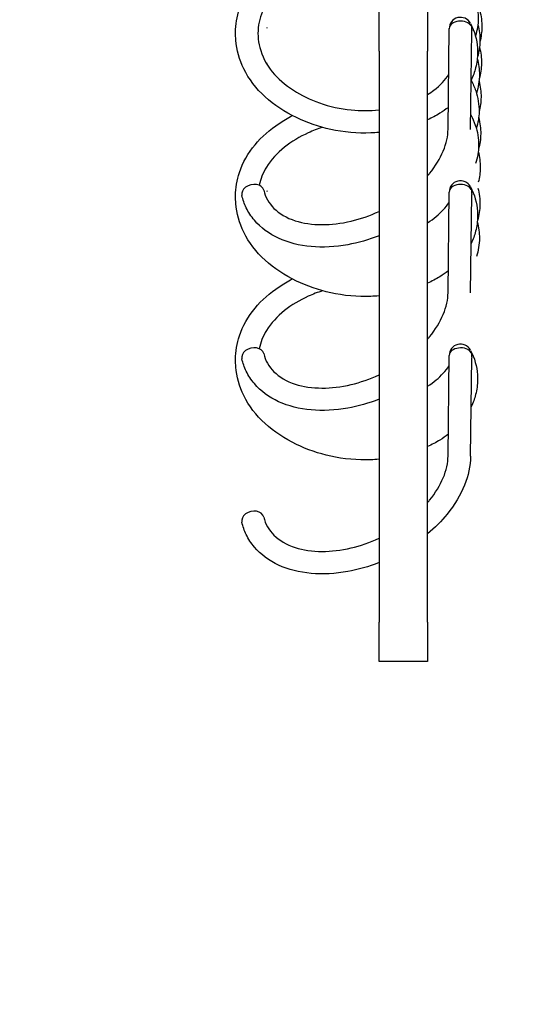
# Model space of a CAD drawing. Header units: millimetres. Extents: x 49320 to 60117, y -4209 to 20568.
# Tile 37 of 252: x 52403.54 to 52407.73, y -1983.05 to -1974.93. Entities that reach past the tile are written whole.
import ezdxf

# ---------------------------------------------------------------- set-up
doc = ezdxf.new("R2010")
doc.units = ezdxf.units.MM
doc.layers.add('_mt_hatch żelbet', color=8, linetype='Continuous', lineweight=9)
doc.layers.add('_mt_widok', color=253, linetype='Continuous')
doc.layers.add('ARCATA', color=4, linetype='Continuous')

# ---------------------------------------------------------------- blocks, each defined once
blk = doc.blocks.new('WINDA 1 DZ')
at = {"layer": 'ARCATA', "color": 5, "true_color": 0x1414ff}
for p, q in [((169.925, 62.8059), (169.925, 65.3942)), ((169.925, 62.8059), (169.925, 65.3942)), ((170.325, 65.3942), (170.325, 62.8059)), ((170.325, 65.3942), (170.325, 62.8059)), ((170.4942, 62.1629), (170.5038, 62.9925)), ((170.6792, 62.161), (170.6886, 62.9729)), ((169.925, 62.8059), (169.925, 58.1028)), ((169.925, 62.8059), (169.925, 58.1028)), ((170.325, 58.1028), (170.325, 62.8059)), ((170.325, 58.1028), (170.325, 62.8059)), ((170.4942, 60.8167), (170.5038, 61.6462)), ((170.6792, 60.8147), (170.6886, 61.6267)), ((170.4942, 59.4704), (170.5038, 60.3)), ((170.6792, 59.4685), (170.6886, 60.2804)), ((169.925, 57.7772), (169.925, 58.1028)), ((169.925, 57.7772), (169.925, 58.1028)), ((170.325, 58.1028), (170.325, 57.7772)), ((170.325, 58.1028), (170.325, 57.7772)), ((170.325, 57.7772), (169.925, 57.7772)), ((170.325, 57.7772), (169.925, 57.7772))]:
    blk.add_line(p, q, dxfattribs=at)
for centre in [(170.5963, 62.9931), (170.5963, 61.6468), (170.5963, 60.3006)]:
    blk.add_arc(centre, 0.0925, 27.71528, 180.73399, dxfattribs=at)
for centre, major_axis, ratio, start_param, end_param in [((170.5963, 62.9931), (-0.0925, -0.0019), 0.663001, 3.462246, 6.261589), ((168.8843, 61.6392), (-0.0899, -0.0217), 0.741034, 3.140566, 6.282159), ((170.5963, 61.6468), (-0.0925, -0.0019), 0.663001, 3.462246, 6.261589), ((168.8843, 60.293), (-0.0899, -0.0217), 0.741034, 3.140566, 6.282159), ((170.5963, 60.3006), (-0.0925, -0.0019), 0.663001, 3.462246, 6.261589), ((168.8843, 58.9467), (-0.0899, -0.0217), 0.741034, 3.140566, 6.282159)]:
    blk.add_ellipse(centre, major_axis=major_axis, ratio=ratio, start_param=start_param, end_param=end_param, dxfattribs=at)
for points, knots in [([(169.925, 62.1369), (169.9025, 62.1348), (169.8799, 62.1333), (169.7478, 62.128), (169.6343, 62.1382), (169.4282, 62.1837), (169.3322, 62.2168), (169.1481, 62.3052), (169.0593, 62.3634), (168.9116, 62.4982), (168.8515, 62.5774), (168.7745, 62.7362), (168.7522, 62.8167), (168.7432, 62.9182), (168.7424, 62.9396), (168.7433, 63.0254), (168.7538, 63.0905), (168.8006, 63.2342), (168.8451, 63.3127), (168.958, 63.4475), (169.0256, 63.5069), (169.1862, 63.6144), (169.2835, 63.6616), (169.489, 63.7294), (169.6001, 63.7499), (169.7818, 63.761), (169.8542, 63.7599), (169.925, 63.7533)], [1.689809, 1.689809, 1.689809, 1.689809, 1.758524, 1.758524, 2.090395, 2.090395, 2.394443, 2.394443, 2.72743, 2.72743, 3.060147, 3.060147, 3.359555, 3.359555, 3.439126, 3.439126, 3.679471, 3.679471, 3.990309, 3.990309, 4.284922, 4.284922, 4.616041, 4.616041, 4.946805, 4.946805, 5.162217, 5.162217, 5.162217, 5.162217]), ([(170.325, 63.648), (170.411, 63.6075), (170.4882, 63.5555), (170.6115, 63.4375), (170.6602, 63.3706), (170.7265, 63.2283), (170.7444, 63.1507), (170.7428, 63.027), (170.7345, 62.979), (170.7194, 62.9326)], [5.598235, 5.598235, 5.598235, 5.598235, 5.913671, 5.913671, 6.2229, 6.2229, 6.536214, 6.536214, 6.730161, 6.730161, 6.730161, 6.730161]), ([(169.925, 63.5674), (169.8995, 63.5702), (169.8739, 63.5721), (169.7615, 63.5768), (169.6719, 63.5713), (169.5008, 63.5403), (169.4173, 63.514), (169.2698, 63.4475), (169.2032, 63.4072), (169.0854, 63.3129), (169.0342, 63.2568), (168.9633, 63.1423), (168.9418, 63.0827), (168.9231, 62.9615), (168.9264, 62.8984), (168.9601, 62.7676), (168.9946, 62.6983), (169.0911, 62.5798), (169.151, 62.528), (169.2834, 62.4429), (169.3565, 62.4076), (169.5166, 62.3513), (169.6065, 62.3309), (169.7727, 62.3143), (169.8505, 62.3149), (169.925, 62.3227)], [355.915208, 355.915208, 355.915208, 355.915208, 355.993363, 355.993363, 356.255926, 356.255926, 356.517529, 356.517529, 356.76817, 356.76817, 357.037908, 357.037908, 357.296036, 357.296036, 357.563426, 357.563426, 357.86266, 357.86266, 358.129886, 358.129886, 358.381495, 358.381495, 358.652223, 358.652223, 358.882509, 358.882509, 358.882509, 358.882509]), ([(170.7557, 63.1388), (170.7673, 63.0946), (170.7728, 63.0493), (170.7718, 62.9646), (170.7665, 62.9243), (170.7564, 62.8847)], [61.997807, 61.997807, 61.997807, 61.997807, 62.1820077, 62.1820077, 62.3468636, 62.3468636, 62.3468636, 62.3468636]), ([(170.6794, 63.0337), (170.7125, 62.9701), (170.7317, 62.9014), (170.7375, 62.8198), (170.7379, 62.806), (170.7372, 62.7511), (170.7316, 62.7097), (170.7122, 62.6351), (170.6998, 62.6013), (170.6839, 62.5686)], [0.0034207, 0.0034207, 0.0034207, 0.0034207, 0.2830432, 0.2830432, 0.3394942, 0.3394942, 0.5094472, 0.5094472, 0.6528184, 0.6528184, 0.6528184, 0.6528184]), ([(170.7399, 63.0234), (170.7513, 62.9794), (170.7571, 62.9342), (170.7559, 62.8459), (170.749, 62.8017), (170.7362, 62.7587)], [31.0899805, 31.0899805, 31.0899805, 31.0899805, 31.2739657, 31.2739657, 31.4527076, 31.4527076, 31.4527076, 31.4527076]), ([(170.7531, 62.8395), (170.7645, 62.7954), (170.7701, 62.7503), (170.769, 62.6635), (170.7627, 62.6209), (170.7509, 62.5793)], [55.8260272, 55.8260272, 55.8260272, 55.8260272, 56.0102479, 56.0102479, 56.1828356, 56.1828356, 56.1828356, 56.1828356]), ([(170.7351, 62.7464), (170.7471, 62.7019), (170.7528, 62.6563), (170.7517, 62.5609), (170.7433, 62.5101), (170.7278, 62.4609)], [24.8868056, 24.8868056, 24.8868056, 24.8868056, 25.0718859, 25.0718859, 25.2796546, 25.2796546, 25.2796546, 25.2796546]), ([(170.325, 62.4498), (170.3437, 62.4611), (170.3613, 62.473), (170.43, 62.5246), (170.471, 62.5697), (170.4995, 62.6162)], [359.3490097, 359.3490097, 359.3490097, 359.3490097, 359.4295047, 359.4295047, 359.6852197, 359.6852197, 359.6852197, 359.6852197]), ([(170.6839, 62.5664), (170.6991, 62.5381), (170.7118, 62.509), (170.7407, 62.4239), (170.7504, 62.3658), (170.7491, 62.2622), (170.7413, 62.2153), (170.7269, 62.1699)], [18.5440047, 18.5440047, 18.5440047, 18.5440047, 18.6697041, 18.6697041, 18.9056664, 18.9056664, 19.095161, 19.095161, 19.095161, 19.095161]), ([(170.749, 62.5599), (170.7607, 62.5162), (170.7661, 62.4716), (170.7652, 62.3873), (170.7598, 62.3468), (170.7496, 62.3072)], [49.6267853, 49.6267853, 49.6267853, 49.6267853, 49.8079436, 49.8079436, 49.9736313, 49.9736313, 49.9736313, 49.9736313]), ([(170.4963, 62.343), (170.4742, 62.3259), (170.4508, 62.3098), (170.3944, 62.2752), (170.3605, 62.2572), (170.325, 62.2408)], [1.0231044, 1.0231044, 1.0231044, 1.0231044, 1.1223596, 1.1223596, 1.2521601, 1.2521601, 1.2521601, 1.2521601]), ([(169.925, 60.7906), (169.9025, 60.7885), (169.8799, 60.787), (169.7478, 60.7818), (169.6343, 60.7919), (169.4282, 60.8374), (169.3322, 60.8706), (169.1481, 60.9589), (169.0593, 61.0171), (168.9116, 61.1519), (168.8515, 61.2311), (168.7745, 61.3899), (168.7522, 61.4704), (168.7432, 61.572), (168.7424, 61.5933), (168.7433, 61.6791), (168.7538, 61.7442), (168.8006, 61.8879), (168.8451, 61.9664), (168.958, 62.1013), (169.0256, 62.1606), (169.1359, 62.2344), (169.1726, 62.256), (169.2108, 62.2757)], [1.689809, 1.689809, 1.689809, 1.689809, 1.758524, 1.758524, 2.090395, 2.090395, 2.394443, 2.394443, 2.72743, 2.72743, 3.060147, 3.060147, 3.359555, 3.359555, 3.439126, 3.439126, 3.679471, 3.679471, 3.990309, 3.990309, 4.284922, 4.284922, 4.419887, 4.419887, 4.419887, 4.419887]), ([(170.6806, 62.2812), (170.6956, 62.2542), (170.7083, 62.2265), (170.737, 62.1433), (170.7461, 62.086), (170.7448, 61.9796), (170.7366, 61.9291), (170.7213, 61.8803)], [12.3530542, 12.3530542, 12.3530542, 12.3530542, 12.472279, 12.472279, 12.704299, 12.704299, 12.9106216, 12.9106216, 12.9106216, 12.9106216]), ([(170.7463, 62.259), (170.7579, 62.2147), (170.7636, 62.1693), (170.7625, 62.0821), (170.756, 62.0393), (170.744, 61.9975)], [43.4572146, 43.4572146, 43.4572146, 43.4572146, 43.6421412, 43.6421412, 43.8155351, 43.8155351, 43.8155351, 43.8155351]), ([(169.4601, 62.1785), (169.4192, 62.1658), (169.3795, 62.1508), (169.2698, 62.1013), (169.2032, 62.0609), (169.0854, 61.9667), (169.0342, 61.9106), (168.9681, 61.8037), (168.948, 61.7527), (168.9371, 61.7014)], [356.3869774, 356.3869774, 356.3869774, 356.3869774, 356.5175294, 356.5175294, 356.7681701, 356.7681701, 357.037908, 357.037908, 357.2606529, 357.2606529, 357.2606529, 357.2606529]), ([(170.325, 61.78), (170.3305, 61.7864), (170.3359, 61.7928), (170.3901, 61.8592), (170.4286, 61.9224), (170.4803, 62.0458), (170.4936, 62.1074), (170.4942, 62.1629)], [1.910257, 1.910257, 1.910257, 1.910257, 1.9385435, 1.9385435, 2.2005747, 2.2005747, 2.4688507, 2.4688507, 2.4688507, 2.4688507]), ([(170.7423, 61.9797), (170.7541, 61.9357), (170.7597, 61.8908), (170.7588, 61.8064), (170.7534, 61.7663), (170.7434, 61.7268)], [37.257218, 37.257218, 37.257218, 37.257218, 37.439759, 37.439759, 37.6042891, 37.6042891, 37.6042891, 37.6042891]), ([(168.9742, 61.6608), (168.9878, 61.6042), (169.0161, 61.554), (169.1022, 61.4686), (169.1624, 61.4327), (169.2993, 61.3887), (169.3748, 61.3773), (169.5309, 61.377), (169.6129, 61.3868), (169.7717, 61.4244), (169.8503, 61.4515), (169.925, 61.4858)], [0, 0, 0, 0, 0.304516, 0.304516, 0.614161, 0.614161, 0.888554, 0.888554, 1.148959, 1.148959, 1.39524, 1.39524, 1.39524, 1.39524]), ([(170.6794, 61.6875), (170.7125, 61.6239), (170.7317, 61.5552), (170.7375, 61.4735), (170.7379, 61.4598), (170.7372, 61.4048), (170.7316, 61.3634), (170.7122, 61.2888), (170.6998, 61.2551), (170.6839, 61.2223)], [0.0034207, 0.0034207, 0.0034207, 0.0034207, 0.2830432, 0.2830432, 0.3394942, 0.3394942, 0.5094472, 0.5094472, 0.6528184, 0.6528184, 0.6528184, 0.6528184]), ([(170.7399, 61.6772), (170.7513, 61.6331), (170.7571, 61.588), (170.7559, 61.4996), (170.749, 61.4554), (170.7362, 61.4124)], [31.0899805, 31.0899805, 31.0899805, 31.0899805, 31.2739657, 31.2739657, 31.4527076, 31.4527076, 31.4527076, 31.4527076]), ([(169.925, 61.2852), (169.8404, 61.2522), (169.7528, 61.2272), (169.5638, 61.1931), (169.4605, 61.1878), (169.2682, 61.2051), (169.1768, 61.2282), (169.0189, 61.3011), (168.95, 61.3518), (168.8711, 61.445), (168.8484, 61.4798), (168.8149, 61.5487), (168.8028, 61.5826), (168.7944, 61.6176)], [1.336426, 1.336426, 1.336426, 1.336426, 1.608805, 1.608805, 1.935746, 1.935746, 2.264668, 2.264668, 2.5909, 2.5909, 2.758124, 2.758124, 2.903844, 2.903844, 2.903844, 2.903844]), ([(170.325, 61.393), (170.3757, 61.4246), (170.4196, 61.4608), (170.473, 61.519), (170.4891, 61.5396), (170.5027, 61.5606)], [354.1270862, 354.1270862, 354.1270862, 354.1270862, 354.3489542, 354.3489542, 354.4641174, 354.4641174, 354.4641174, 354.4641174]), ([(170.7351, 61.4001), (170.7471, 61.3556), (170.7528, 61.31), (170.7517, 61.2146), (170.7433, 61.1638), (170.7278, 61.1146)], [24.8868056, 24.8868056, 24.8868056, 24.8868056, 25.0718859, 25.0718859, 25.2796546, 25.2796546, 25.2796546, 25.2796546]), ([(169.925, 59.4443), (169.9025, 59.4423), (169.8799, 59.4408), (169.7478, 59.4355), (169.6343, 59.4457), (169.4282, 59.4912), (169.3322, 59.5243), (169.1481, 59.6127), (169.0593, 59.6708), (168.9116, 59.8056), (168.8515, 59.8848), (168.7745, 60.0437), (168.7522, 60.1242), (168.7432, 60.2257), (168.7424, 60.2471), (168.7433, 60.3329), (168.7538, 60.398), (168.8006, 60.5416), (168.8451, 60.6202), (168.958, 60.755), (169.0256, 60.8144), (169.1359, 60.8882), (169.1726, 60.9097), (169.2108, 60.9295)], [1.689809, 1.689809, 1.689809, 1.689809, 1.758524, 1.758524, 2.090395, 2.090395, 2.394443, 2.394443, 2.72743, 2.72743, 3.060147, 3.060147, 3.359555, 3.359555, 3.439126, 3.439126, 3.679471, 3.679471, 3.990309, 3.990309, 4.284922, 4.284922, 4.419887, 4.419887, 4.419887, 4.419887]), ([(170.4963, 60.9968), (170.4742, 60.9797), (170.4508, 60.9636), (170.3944, 60.9289), (170.3605, 60.9109), (170.325, 60.8946)], [1.0231044, 1.0231044, 1.0231044, 1.0231044, 1.1223596, 1.1223596, 1.2521601, 1.2521601, 1.2521601, 1.2521601]), ([(169.4601, 60.8322), (169.4192, 60.8195), (169.3795, 60.8045), (169.2698, 60.755), (169.2032, 60.7146), (169.0854, 60.6204), (169.0342, 60.5643), (168.9681, 60.4574), (168.948, 60.4065), (168.9371, 60.3552)], [356.3869774, 356.3869774, 356.3869774, 356.3869774, 356.5175294, 356.5175294, 356.7681701, 356.7681701, 357.037908, 357.037908, 357.2606529, 357.2606529, 357.2606529, 357.2606529]), ([(170.325, 60.4337), (170.3305, 60.4401), (170.3359, 60.4466), (170.3901, 60.5129), (170.4286, 60.5762), (170.4803, 60.6996), (170.4936, 60.7611), (170.4942, 60.8167)], [1.910257, 1.910257, 1.910257, 1.910257, 1.9385435, 1.9385435, 2.2005747, 2.2005747, 2.4688507, 2.4688507, 2.4688507, 2.4688507]), ([(168.9742, 60.3146), (168.9878, 60.258), (169.0161, 60.2077), (169.1022, 60.1223), (169.1624, 60.0865), (169.2993, 60.0424), (169.3748, 60.0311), (169.5309, 60.0307), (169.6129, 60.0405), (169.7717, 60.0781), (169.8503, 60.1053), (169.925, 60.1395)], [0, 0, 0, 0, 0.304516, 0.304516, 0.614161, 0.614161, 0.888554, 0.888554, 1.148959, 1.148959, 1.39524, 1.39524, 1.39524, 1.39524]), ([(170.6794, 60.3412), (170.7125, 60.2776), (170.7317, 60.2089), (170.7375, 60.1272), (170.7379, 60.1135), (170.7372, 60.0586), (170.7316, 60.0172), (170.7122, 59.9426), (170.6998, 59.9088), (170.6839, 59.8761)], [0.0034207, 0.0034207, 0.0034207, 0.0034207, 0.2830432, 0.2830432, 0.3394942, 0.3394942, 0.5094472, 0.5094472, 0.6528184, 0.6528184, 0.6528184, 0.6528184]), ([(169.925, 59.9389), (169.8404, 59.9059), (169.7528, 59.8809), (169.5638, 59.8469), (169.4605, 59.8415), (169.2682, 59.8589), (169.1768, 59.8819), (169.0189, 59.9548), (168.95, 60.0056), (168.8711, 60.0988), (168.8484, 60.1335), (168.8149, 60.2024), (168.8028, 60.2364), (168.7944, 60.2714)], [1.336426, 1.336426, 1.336426, 1.336426, 1.608805, 1.608805, 1.935746, 1.935746, 2.264668, 2.264668, 2.5909, 2.5909, 2.758124, 2.758124, 2.903844, 2.903844, 2.903844, 2.903844]), ([(170.325, 60.0467), (170.3757, 60.0784), (170.4196, 60.1146), (170.473, 60.1727), (170.4891, 60.1934), (170.5027, 60.2143)], [354.1270862, 354.1270862, 354.1270862, 354.1270862, 354.3489542, 354.3489542, 354.4641174, 354.4641174, 354.4641174, 354.4641174]), ([(170.4963, 59.6505), (170.4742, 59.6334), (170.4508, 59.6173), (170.3944, 59.5827), (170.3605, 59.5646), (170.325, 59.5483)], [1.0231044, 1.0231044, 1.0231044, 1.0231044, 1.1223596, 1.1223596, 1.2521601, 1.2521601, 1.2521601, 1.2521601]), ([(170.325, 59.0874), (170.3305, 59.0939), (170.3359, 59.1003), (170.3901, 59.1667), (170.4286, 59.2299), (170.4803, 59.3533), (170.4936, 59.4149), (170.4942, 59.4704)], [1.910257, 1.910257, 1.910257, 1.910257, 1.9385435, 1.9385435, 2.2005747, 2.2005747, 2.4688507, 2.4688507, 2.4688507, 2.4688507]), ([(170.6792, 59.4685), (170.6783, 59.3905), (170.6609, 59.3093), (170.5963, 59.1488), (170.5474, 59.0676), (170.4396, 58.9348), (170.3851, 58.8797), (170.325, 58.8291)], [0, 0, 0, 0, 0.3072421, 0.3072421, 0.6254009, 0.6254009, 0.8676303, 0.8676303, 0.8676303, 0.8676303]), ([(169.925, 58.5927), (169.8404, 58.5597), (169.7528, 58.5347), (169.5638, 58.5006), (169.4605, 58.4953), (169.2682, 58.5126), (169.1768, 58.5357), (169.0189, 58.6086), (168.95, 58.6593), (168.8711, 58.7525), (168.8484, 58.7872), (168.8149, 58.8562), (168.8028, 58.8901), (168.7944, 58.9251)], [1.336426, 1.336426, 1.336426, 1.336426, 1.608805, 1.608805, 1.935746, 1.935746, 2.264668, 2.264668, 2.5909, 2.5909, 2.758124, 2.758124, 2.903844, 2.903844, 2.903844, 2.903844]), ([(168.9742, 58.9683), (168.9878, 58.9117), (169.0161, 58.8615), (169.1022, 58.7761), (169.1624, 58.7402), (169.2993, 58.6962), (169.3748, 58.6848), (169.5309, 58.6845), (169.6129, 58.6943), (169.7717, 58.7319), (169.8503, 58.759), (169.925, 58.7933)], [0, 0, 0, 0, 0.304516, 0.304516, 0.614161, 0.614161, 0.888554, 0.888554, 1.148959, 1.148959, 1.39524, 1.39524, 1.39524, 1.39524])]:
    blk.add_open_spline(points, degree=3, knots=knots, dxfattribs=at)
for points in [[(170.678, 63.0361), (170.678, 63.0361), (170.6781, 63.036), (170.6781, 63.036)], [(169.0007, 62.998), (169.0019, 62.9991), (169.0031, 63.0002), (169.0043, 63.0013)], [(169.0041, 63.0015), (169.0039, 63.0013), (169.0038, 63.001), (169.0037, 63.0008)], [(170.6837, 63.0143), (170.6874, 62.999), (170.6887, 62.9852), (170.6886, 62.9732)], [(168.9966, 62.7061), (168.9985, 62.7078), (169.0004, 62.7095), (169.0023, 62.7112)], [(168.997, 62.4204), (168.9968, 62.42), (168.9966, 62.4197), (168.9964, 62.4194)], [(169.0007, 61.6518), (169.0019, 61.6529), (169.0031, 61.654), (169.0043, 61.6551)], [(169.0041, 61.6553), (169.0039, 61.655), (169.0038, 61.6548), (169.0037, 61.6545)], [(170.678, 61.6898), (170.678, 61.6898), (170.6781, 61.6898), (170.6781, 61.6897)], [(170.6837, 61.668), (170.6874, 61.6527), (170.6887, 61.639), (170.6886, 61.627)], [(168.997, 61.0741), (168.9968, 61.0738), (168.9966, 61.0734), (168.9964, 61.0731)], [(170.678, 60.3436), (170.678, 60.3436), (170.6781, 60.3435), (170.6781, 60.3435)], [(170.6837, 60.3218), (170.6874, 60.3065), (170.6887, 60.2927), (170.6886, 60.2807)]]:
    blk.add_open_spline(points, degree=3, dxfattribs=at)

msp = doc.modelspace()

# ---------------------------------------------------------------- hatches: boundary and pattern name
at = {"layer": '_mt_hatch żelbet', "ltscale": 2, "transparency": 33554687}
h = msp.add_hatch(dxfattribs=at)
h.set_pattern_fill('ANSI36', color=8)
h.set_pattern_definition([(45, (55916.9242, 1437.763), (1.683798, 6.173926), [7.9375, -1.5875, 0, -1.5875])])
edge = h.paths.add_edge_path()
edge.add_line((52283.3225, -2023), (52251.5763, -2023))
edge.add_line((52251.5763, -2023), (52251.5763, -1940.6))
edge.add_line((52251.5763, -1940.6), (52249.7263, -1940.6))
edge.add_line((52249.7263, -1940.6), (52249.6763, -1940.55))
edge.add_arc((52249.6263, -1940.55), 0.05, 0, 90)
edge.add_line((52249.6263, -1940.5), (52247.1263, -1940.5))
edge.add_line((52247.1263, -1940.5), (52247.1263, -1940.575))
edge.add_line((52247.1263, -1940.575), (52247.1013, -1940.6))
edge.add_line((52247.1013, -1940.6), (52246.9013, -1940.6))
edge.add_line((52246.9013, -1940.6), (52246.8763, -1940.575))
edge.add_line((52246.8763, -1940.575), (52246.8763, -1940.5))
edge.add_line((52246.8763, -1940.5), (52246.8263, -1940.5))
edge.add_line((52246.8263, -1940.5), (52246.8263, -1939.5))
edge.add_line((52246.8263, -1939.5), (52246.8763, -1939.5))
edge.add_line((52246.8763, -1939.5), (52246.8763, -1939.425))
edge.add_line((52246.8763, -1939.425), (52246.9013, -1939.4))
edge.add_line((52246.9013, -1939.4), (52247.1013, -1939.4))
edge.add_line((52247.1013, -1939.4), (52247.1263, -1939.425))
edge.add_line((52247.1263, -1939.425), (52247.1263, -1939.5))
edge.add_line((52247.1263, -1939.5), (52249.6263, -1939.5))
edge.add_arc((52249.6263, -1939.45), 0.05, 270, 360)
edge.add_line((52249.6763, -1939.45), (52249.7263, -1939.4))
edge.add_line((52249.7263, -1939.4), (52251.5763, -1939.4))
edge.add_line((52251.5763, -1939.4), (52251.5763, -1932.6))
edge.add_line((52251.5763, -1932.6), (52249.7263, -1932.6))
edge.add_line((52249.7263, -1932.6), (52249.6763, -1932.55))
edge.add_arc((52249.6263, -1932.55), 0.05, 0, 90)
edge.add_line((52249.6263, -1932.5), (52247.1263, -1932.5))
edge.add_line((52247.1263, -1932.5), (52247.1263, -1932.575))
edge.add_line((52247.1263, -1932.575), (52247.1013, -1932.6))
edge.add_line((52247.1013, -1932.6), (52246.9013, -1932.6))
edge.add_line((52246.9013, -1932.6), (52246.8763, -1932.575))
edge.add_line((52246.8763, -1932.575), (52246.8763, -1932.5))
edge.add_line((52246.8763, -1932.5), (52246.8263, -1932.5))
edge.add_line((52246.8263, -1932.5), (52246.8263, -1932.625))
edge.add_arc((52246.8013, -1932.625), 0.025, 270, 360, ccw=False)
edge.add_line((52246.8013, -1932.65), (52245.4513, -1932.65))
edge.add_arc((52245.4513, -1932.625), 0.025, 180, 270, ccw=False)
edge.add_line((52245.4263, -1932.6029), (52245.4263, -1932.5039))
edge.add_line((52245.4263, -1932.5039), (52244.1919, -1932.6))
edge.add_arc((52244.1763, -1932.4006), 0.2, 180, 274.45165, ccw=False)
edge.add_line((52243.9763, -1932.4006), (52243.9763, -1931.5994))
edge.add_arc((52244.1763, -1931.5994), 0.2, 85.54835, 180, ccw=False)
edge.add_line((52244.1919, -1931.4), (52245.4263, -1931.4961))
edge.add_line((52245.4263, -1931.4961), (52245.4263, -1931.3756))
edge.add_arc((52245.4513, -1931.375), 0.025, 90, 180, ccw=False)
edge.add_line((52245.4513, -1931.35), (52246.8013, -1931.35))
edge.add_arc((52246.8013, -1931.375), 0.025, 0, 90, ccw=False)
edge.add_line((52246.8263, -1931.375), (52246.8263, -1931.5))
edge.add_line((52246.8263, -1931.5), (52246.8763, -1931.5))
edge.add_line((52246.8763, -1931.5), (52246.8763, -1931.425))
edge.add_line((52246.8763, -1931.425), (52246.9013, -1931.4))
edge.add_line((52246.9013, -1931.4), (52247.1013, -1931.4))
edge.add_line((52247.1013, -1931.4), (52247.1263, -1931.425))
edge.add_line((52247.1263, -1931.425), (52247.1263, -1931.5))
edge.add_line((52247.1263, -1931.5), (52249.6263, -1931.5))
edge.add_arc((52249.6263, -1931.45), 0.05, 270, 360)
edge.add_line((52249.6763, -1931.45), (52249.7263, -1931.4))
edge.add_line((52249.7263, -1931.4), (52251.5763, -1931.4))
edge.add_line((52251.5763, -1931.4), (52251.5763, -1866.25))
edge.add_line((52251.5763, -1866.25), (52249.7263, -1866.25))
edge.add_line((52249.7263, -1866.25), (52249.6763, -1866.2))
edge.add_arc((52249.6263, -1866.2), 0.05, 0, 90)
edge.add_line((52249.6263, -1866.15), (52247.1263, -1866.15))
edge.add_line((52247.1263, -1866.15), (52247.1263, -1866.225))
edge.add_line((52247.1263, -1866.225), (52247.1013, -1866.25))
edge.add_line((52247.1013, -1866.25), (52246.9013, -1866.25))
edge.add_line((52246.9013, -1866.25), (52246.8763, -1866.225))
edge.add_line((52246.8763, -1866.225), (52246.8763, -1866.15))
edge.add_line((52246.8763, -1866.15), (52246.8263, -1866.15))
edge.add_line((52246.8263, -1866.15), (52246.8263, -1866.275))
edge.add_arc((52246.8013, -1866.275), 0.025, 270, 360, ccw=False)
edge.add_line((52246.8013, -1866.3), (52245.4513, -1866.3))
edge.add_arc((52245.4513, -1866.275), 0.025, 180, 270, ccw=False)
edge.add_line((52245.4263, -1866.275), (52245.4263, -1866.1539))
edge.add_line((52245.4263, -1866.1539), (52244.6919, -1866.25))
edge.add_arc((52244.6763, -1866.0506), 0.2, 180, 274.45165, ccw=False)
edge.add_line((52244.4763, -1866.0506), (52244.4763, -1865.2494))
edge.add_arc((52244.6763, -1865.2494), 0.2, 85.54835, 180, ccw=False)
edge.add_line((52244.6919, -1865.05), (52245.4263, -1865.1461))
edge.add_line((52245.4263, -1865.1461), (52245.4263, -1865.025))
edge.add_arc((52245.4513, -1865.025), 0.025, 90, 180, ccw=False)
edge.add_line((52245.4513, -1865), (52246.8013, -1865))
edge.add_arc((52246.8013, -1865.025), 0.025, 0, 90, ccw=False)
edge.add_line((52246.8263, -1865.025), (52246.8263, -1865.15))
edge.add_line((52246.8263, -1865.15), (52246.8763, -1865.15))
edge.add_line((52246.8763, -1865.15), (52246.8763, -1865.075))
edge.add_line((52246.8763, -1865.075), (52246.9013, -1865.05))
edge.add_line((52246.9013, -1865.05), (52247.1013, -1865.05))
edge.add_line((52247.1013, -1865.05), (52247.1263, -1865.075))
edge.add_line((52247.1263, -1865.075), (52247.1263, -1865.15))
edge.add_line((52247.1263, -1865.15), (52249.6263, -1865.15))
edge.add_arc((52249.6263, -1865.1), 0.05, 270, 360)
edge.add_line((52249.6763, -1865.1), (52249.7263, -1865.05))
edge.add_line((52249.7263, -1865.05), (52251.5763, -1865.05))
edge.add_line((52251.5763, -1865.05), (52251.5763, -1856.15))
edge.add_line((52251.5763, -1856.15), (52249.7263, -1856.15))
edge.add_line((52249.7263, -1856.15), (52249.6763, -1856.1))
edge.add_arc((52249.6263, -1856.1), 0.05, 0, 90)
edge.add_line((52249.6263, -1856.05), (52247.1263, -1856.05))
edge.add_line((52247.1263, -1856.05), (52247.1263, -1856.125))
edge.add_line((52247.1263, -1856.125), (52247.1013, -1856.15))
edge.add_line((52247.1013, -1856.15), (52246.9013, -1856.15))
edge.add_line((52246.9013, -1856.15), (52246.8763, -1856.125))
edge.add_line((52246.8763, -1856.125), (52246.8763, -1856.05))
edge.add_line((52246.8763, -1856.05), (52246.8263, -1856.05))
edge.add_line((52246.8263, -1856.05), (52246.8263, -1856.175))
edge.add_arc((52246.8013, -1856.175), 0.025, 270, 360, ccw=False)
edge.add_line((52246.8013, -1856.2), (52246.4455, -1856.2))
edge.add_spline(control_points=[(52246.4364, -1856.189), (52246.4364, -1856.189), (52246.4363, -1856.1889), (52246.4357, -1856.1887), (52246.4348, -1856.1883), (52246.4317, -1856.1873), (52246.4291, -1856.1866), (52246.4222, -1856.1851), (52246.4176, -1856.1842), (52246.407, -1856.1827), (52246.4009, -1856.182), (52246.3886, -1856.1812), (52246.3824, -1856.181), (52246.3763, -1856.181)], knot_values=[0.024008, 0.024008, 0.024008, 0.024008, 0.028269, 0.028269, 0.039404, 0.039404, 0.055597, 0.055597, 0.075883, 0.075883, 0.097542, 0.097542, 0.117485, 0.117485, 0.117485, 0.117485], degree=3, periodic=0)
edge.add_line((52246.3763, -1856.181), (52245.5763, -1856.181))
edge.add_spline(control_points=[(52245.5763, -1856.1983), (52245.5705, -1856.1983), (52245.5646, -1856.1982), (52245.5452, -1856.198), (52245.5321, -1856.1977), (52245.5073, -1856.1965), (52245.4957, -1856.1957), (52245.4749, -1856.1929), (52245.4654, -1856.191), (52245.4509, -1856.1857), (52245.4454, -1856.183), (52245.4364, -1856.1756), (52245.4329, -1856.1717), (52245.4278, -1856.1618), (52245.4263, -1856.1559), (52245.4263, -1856.1503)], knot_values=[0, 0, 0, 0, 0.0173, 0.0173, 0.057137, 0.057137, 0.096974, 0.096974, 0.13681, 0.13681, 0.163111, 0.163111, 0.180869, 0.180869, 0.199184, 0.199184, 0.199184, 0.199184], degree=3, periodic=0)
edge.add_line((52245.4263, -1856.1503), (52245.4263, -1856.0539))
edge.add_line((52245.4263, -1856.0539), (52244.6919, -1856.15))
edge.add_arc((52244.6763, -1855.9506), 0.2, 180, 274.45165, ccw=False)
edge.add_line((52244.4763, -1855.9506), (52244.4763, -1855.1494))
edge.add_arc((52244.6763, -1855.1494), 0.2, 85.54835, 180, ccw=False)
edge.add_line((52244.6919, -1854.95), (52245.4263, -1855.0461))
edge.add_line((52245.4263, -1855.0461), (52245.4263, -1854.925))
edge.add_arc((52245.4513, -1854.925), 0.025, 90, 180, ccw=False)
edge.add_line((52245.4513, -1854.9), (52246.8013, -1854.9))
edge.add_arc((52246.8013, -1854.925), 0.025, 0, 90, ccw=False)
edge.add_line((52246.8263, -1854.925), (52246.8263, -1855.05))
edge.add_line((52246.8263, -1855.05), (52246.8763, -1855.05))
edge.add_line((52246.8763, -1855.05), (52246.8763, -1854.975))
edge.add_line((52246.8763, -1854.975), (52246.9013, -1854.95))
edge.add_line((52246.9013, -1854.95), (52247.1013, -1854.95))
edge.add_line((52247.1013, -1854.95), (52247.1263, -1854.975))
edge.add_line((52247.1263, -1854.975), (52247.1263, -1855.05))
edge.add_line((52247.1263, -1855.05), (52249.6263, -1855.05))
edge.add_arc((52249.6263, -1855), 0.05, 270, 360)
edge.add_line((52249.6763, -1855), (52249.7263, -1854.95))
edge.add_line((52249.7263, -1854.95), (52251.5763, -1854.95))
edge.add_line((52251.5763, -1854.95), (52251.5763, -1829))
edge.add_line((52251.5763, -1829), (52283.3225, -1829))
edge.add_line((52283.3225, -1829), (52283.3225, -1814.1005))
edge.add_line((52283.3225, -1814.1005), (52236.5763, -1814.1005))
edge.add_line((52236.5763, -1814.1005), (52236.5763, -2038))
edge.add_line((52236.5763, -2038), (52283.3225, -2038))
edge.add_line((52283.3225, -2038.0001), (52283.3225, -2023))
h.paths.add_polyline_path([(52431.5763, -1814.1005), (52283.3225, -1814.1005), (52283.3225, -1829), (52416.5763, -1829), (52416.5713, -1929.1), (52416.5713, -1928.2), (52415.3013, -1928.2), (52414.9013, -1928.2), (52415.9013, -1929.2), (52415.9013, -1942.8), (52414.9013, -1943.8), (52415.3013, -1943.8), (52416.5713, -1943.8), (52416.5763, -1942.9), (52416.5763, -2012), (52431.5763, -2027)])
h.paths.add_polyline_path([(52394.7763, -2014.6463), (52434.3763, -2014.6463)])
h.paths.add_polyline_path([(52431.5763, -2038), (52431.5763, -2027), (52416.5763, -2012), (52416.5763, -2023), (52409.5763, -2023), (52409.5763, -2038)])
edge = h.paths.add_edge_path(flags=16)
edge.add_spline(control_points=[(52245.438, -1939.3876), (52245.4384, -1939.3871), (52245.4389, -1939.3867), (52245.4455, -1939.38), (52245.4525, -1939.3759), (52245.4601, -1939.3726)], knot_values=[0.127222, 0.127222, 0.127222, 0.127222, 0.129604, 0.129604, 0.161729, 0.161729, 0.161729, 0.161729], degree=3, periodic=0)
edge = h.paths.add_edge_path(flags=16)
edge.add_arc((52244.1763, -1940.4006), 0.2, 180, 274.45165, ccw=False)
edge.add_line((52243.9763, -1940.4006), (52243.9763, -1939.5994))
edge.add_arc((52244.1763, -1939.5994), 0.2, 85.54835, 180, ccw=False)
edge.add_line((52244.1919, -1939.4), (52245.4263, -1939.4961))
edge.add_line((52245.4263, -1939.4961), (52245.4263, -1940.0967))
edge.add_spline(control_points=[(52245.4263, -1940.0967), (52245.4263, -1940.0972), (52245.4263, -1940.0977), (52245.4265, -1940.1138), (52245.4288, -1940.1293), (52245.4382, -1940.1589), (52245.4451, -1940.173), (52245.4607, -1940.1946), (52245.4681, -1940.2027), (52245.4763, -1940.2099)], knot_values=[0.091168, 0.091168, 0.091168, 0.091168, 0.092523, 0.092523, 0.132421, 0.132421, 0.171812, 0.171812, 0.199493, 0.199493, 0.199493, 0.199493], degree=3, periodic=0)
edge.add_spline(control_points=[(52245.4763, -1940.2099), (52245.4798, -1940.2129), (52245.4833, -1940.2158), (52245.4999, -1940.2277), (52245.5142, -1940.2348), (52245.5444, -1940.2444), (52245.5605, -1940.2469), (52245.5763, -1940.2469)], knot_values=[0, 0, 0, 0, 0.011492, 0.011492, 0.051269, 0.051269, 0.091168, 0.091168, 0.091168, 0.091168], degree=3, periodic=0)
edge.add_line((52245.5763, -1940.2469), (52246.3763, -1940.2469))
edge.add_spline(control_points=[(52246.3763, -1940.2469), (52246.3767, -1940.2469), (52246.3771, -1940.2469), (52246.3826, -1940.247), (52246.3877, -1940.2478), (52246.3975, -1940.2509), (52246.4022, -1940.2532), (52246.4106, -1940.2589), (52246.4143, -1940.2624), (52246.4204, -1940.27), (52246.4226, -1940.2741), (52246.4256, -1940.2824), (52246.4263, -1940.2866), (52246.4263, -1940.2906)], knot_values=[0, 0, 0, 0, 0.001746, 0.001746, 0.02414, 0.02414, 0.046992, 0.046992, 0.070489, 0.070489, 0.093985, 0.093985, 0.117481, 0.117481, 0.117481, 0.117481], degree=3, periodic=0)
edge.add_spline(control_points=[(52246.4263, -1940.2964), (52246.4263, -1940.3017), (52246.4251, -1940.3073), (52246.42, -1940.3174), (52246.4161, -1940.322), (52246.4072, -1940.3292), (52246.4016, -1940.3323), (52246.3893, -1940.3364), (52246.3826, -1940.3374), (52246.3763, -1940.3374)], knot_values=[-0.075489, -0.075489, -0.075489, -0.075489, -0.056592, -0.056592, -0.037695, -0.037695, -0.018848, -0.018848, 0, 0, 0, 0], degree=3, periodic=0)
edge.add_line((52246.3763, -1940.3374), (52245.5763, -1940.3374))
edge.add_spline(control_points=[(52245.5763, -1940.3374), (52245.5576, -1940.3374), (52245.5376, -1940.3404), (52245.5008, -1940.3523), (52245.4841, -1940.3612), (52245.4569, -1940.3815), (52245.4451, -1940.3943), (52245.4298, -1940.4207), (52245.4263, -1940.4342), (52245.4263, -1940.4458)], knot_values=[0.959969, 0.959969, 0.959969, 0.959969, 1.016264, 1.016264, 1.07256, 1.07256, 1.132171, 1.132171, 1.191783, 1.191783, 1.191783, 1.191783], degree=3, periodic=0)
edge.add_line((52245.4263, -1940.4458), (52245.4263, -1940.4864))
edge.add_line((52245.4263, -1940.5039), (52244.1919, -1940.6))
h.paths.add_polyline_path([(52424.0558, -1941.7, -0.437158), (52424.2713, -1941.8994), (52424.2713, -1942.7006, -0.437158), (52424.0558, -1942.9), (52422.8213, -1942.8039), (52422.8213, -1942.925, -0.414214), (52422.7963, -1942.95), (52421.4463, -1942.95, -0.414214), (52421.4213, -1942.925), (52421.4213, -1942.8), (52421.3713, -1942.8), (52421.3713, -1942.875), (52421.3463, -1942.9), (52421.1463, -1942.9), (52421.1213, -1942.875), (52421.1213, -1942.8), (52418.6213, -1942.8, 0.414214), (52418.5713, -1942.85), (52418.5213, -1942.9), (52418.5213, -1941.7), (52418.5713, -1941.75, 0.414214), (52418.6213, -1941.8), (52421.1213, -1941.8), (52421.1213, -1941.725), (52421.1463, -1941.7), (52421.3463, -1941.7), (52421.3713, -1941.725), (52421.3713, -1941.8), (52421.4213, -1941.8), (52421.4213, -1941.675, -0.414214), (52421.4463, -1941.65), (52422.7963, -1941.65, -0.414214), (52422.8213, -1941.675), (52422.8213, -1941.7961)], flags=16)
edge = h.paths.add_edge_path(flags=16)
edge.add_line((52421.5713, -1929.0538), (52422.6713, -1929.0538))
edge.add_spline(control_points=[(52422.6713, -1929.0565), (52422.6848, -1929.0565), (52422.6983, -1929.0568), (52422.7243, -1929.0581), (52422.7368, -1929.0591), (52422.76, -1929.0622), (52422.7706, -1929.0642), (52422.7901, -1929.0704), (52422.799, -1929.0743), (52422.8099, -1929.0841), (52422.8127, -1929.0872), (52422.8185, -1929.0963), (52422.8208, -1929.1029), (52422.8213, -1929.1104), (52422.8213, -1929.1113), (52422.8213, -1929.1122)], knot_values=[0, 0, 0, 0, 0.039334, 0.039334, 0.078667, 0.078667, 0.118001, 0.118001, 0.157334, 0.157334, 0.171979, 0.171979, 0.193578, 0.193578, 0.196668, 0.196668, 0.196668, 0.196668], degree=3, periodic=0)
edge.add_line((52422.8213, -1929.1122), (52422.8213, -1929.1961))
edge.add_line((52422.8213, -1929.1961), (52424.0558, -1929.1))
edge.add_arc((52424.0713, -1929.2994), 0.2, 360, 94.45165, ccw=False)
edge.add_line((52424.2713, -1929.2994), (52424.2713, -1930.1006))
edge.add_arc((52424.0713, -1930.1006), 0.2, 265.54835, 360, ccw=False)
edge.add_line((52424.0558, -1930.3), (52422.8213, -1930.2039))
edge.add_line((52422.8213, -1930.2039), (52422.8213, -1930.319))
edge.add_arc((52422.7963, -1930.325), 0.025, 270, 360, ccw=False)
edge.add_line((52422.7963, -1930.35), (52421.4463, -1930.35))
edge.add_arc((52421.4463, -1930.325), 0.025, 180, 270, ccw=False)
edge.add_line((52421.4213, -1930.325), (52421.4213, -1930.2))
edge.add_line((52421.4213, -1930.2), (52421.3713, -1930.2))
edge.add_line((52421.3713, -1930.2), (52421.3713, -1930.275))
edge.add_line((52421.3713, -1930.275), (52421.3463, -1930.3))
edge.add_line((52421.3463, -1930.3), (52421.1463, -1930.3))
edge.add_line((52421.1463, -1930.3), (52421.1213, -1930.275))
edge.add_line((52421.1213, -1930.275), (52421.1213, -1930.2))
edge.add_line((52421.1213, -1930.2), (52418.6213, -1930.2))
edge.add_arc((52418.6213, -1930.25), 0.05, 90, 180)
edge.add_line((52418.5713, -1930.25), (52418.5213, -1930.3))
edge.add_line((52418.5213, -1930.3), (52416.5763, -1930.3))
edge.add_line((52416.5713, -1930.3), (52416.5713, -1929.1))
edge.add_line((52416.5763, -1929.1), (52418.5213, -1929.1))
edge.add_line((52418.5213, -1929.1), (52418.5713, -1929.15))
edge.add_arc((52418.6213, -1929.15), 0.05, 180, 270)
edge.add_line((52418.6213, -1929.2), (52421.1213, -1929.2))
edge.add_line((52421.1213, -1929.2), (52421.1213, -1929.125))
edge.add_line((52421.1213, -1929.125), (52421.1463, -1929.1))
edge.add_line((52421.1463, -1929.1), (52421.3463, -1929.1))
edge.add_line((52421.3463, -1929.1), (52421.3713, -1929.125))
edge.add_line((52421.3713, -1929.125), (52421.3713, -1929.2))
edge.add_line((52421.3713, -1929.2), (52421.4213, -1929.2))
edge.add_line((52421.4213, -1929.2), (52421.4213, -1929.1122))
edge.add_spline(control_points=[(52421.4213, -1929.1053), (52421.4213, -1929.1039), (52421.4214, -1929.1025), (52421.4223, -1929.0949), (52421.4248, -1929.0886), (52421.4308, -1929.0801), (52421.4338, -1929.0772), (52421.445, -1929.0684), (52421.4538, -1929.0651), (52421.4729, -1929.06), (52421.4834, -1929.0583), (52421.5063, -1929.0558), (52421.5187, -1929.055), (52421.5445, -1929.054), (52421.5579, -1929.0538), (52421.5713, -1929.0538)], knot_values=[0, 0, 0, 0, 0.004418, 0.004418, 0.024591, 0.024591, 0.039334, 0.039334, 0.078667, 0.078667, 0.118001, 0.118001, 0.157334, 0.157334, 0.196668, 0.196668, 0.196668, 0.196668], degree=3, periodic=0)
edge = h.paths.add_edge_path(flags=16)
edge.add_spline(control_points=[(52422.8213, -1929.1122), (52422.8213, -1929.1113), (52422.8213, -1929.1104), (52422.8208, -1929.1029), (52422.8185, -1929.0963), (52422.8127, -1929.0872), (52422.8099, -1929.0841), (52422.799, -1929.0743), (52422.7901, -1929.0704), (52422.7706, -1929.0642), (52422.76, -1929.0622), (52422.7368, -1929.0591), (52422.7243, -1929.0581), (52422.6983, -1929.0568), (52422.6848, -1929.0565), (52422.6713, -1929.0565)], knot_values=[0, 0, 0, 0, 0.00309, 0.00309, 0.024689, 0.024689, 0.039334, 0.039334, 0.078667, 0.078667, 0.118001, 0.118001, 0.157334, 0.157334, 0.196668, 0.196668, 0.196668, 0.196668], degree=3, periodic=0)
edge.add_spline(control_points=[(52422.6713, -1929.0538), (52422.6761, -1929.0538), (52422.681, -1929.0538), (52422.6992, -1929.054), (52422.7125, -1929.0545), (52422.7374, -1929.0559), (52422.7493, -1929.057), (52422.7707, -1929.0602), (52422.7805, -1929.0624), (52422.7957, -1929.0682), (52422.8017, -1929.0712), (52422.8111, -1929.0792), (52422.8147, -1929.0834), (52422.8199, -1929.0935), (52422.8213, -1929.0996), (52422.8213, -1929.1053)], knot_values=[0, 0, 0, 0, 0.014118, 0.014118, 0.053458, 0.053458, 0.092798, 0.092798, 0.132138, 0.132138, 0.159634, 0.159634, 0.178131, 0.178131, 0.1967, 0.1967, 0.1967, 0.1967], degree=3, periodic=0)
h.paths.add_polyline_path([(52416.5763, -1941.7), (52416.5713, -1942.9), (52416.5713, -1941.7)], is_closed=False, flags=16)
h.paths.add_polyline_path([(52416.5763, -1930.3), (52416.5713, -1941.7), (52416.5713, -1930.3)], is_closed=False, flags=16)
edge = h.paths.add_edge_path(flags=0)
edge.add_spline(control_points=[(52422.6713, -1942.4147), (52422.6901, -1942.4147), (52422.7101, -1942.4184), (52422.7469, -1942.4333), (52422.7636, -1942.4445), (52422.7907, -1942.4709), (52422.8025, -1942.4879), (52422.8178, -1942.5243), (52422.8213, -1942.5436), (52422.8213, -1942.5611)], knot_values=[0.728155, 0.728155, 0.728155, 0.728155, 0.78445, 0.78445, 0.840746, 0.840746, 0.900357, 0.900357, 0.959969, 0.959969, 0.959969, 0.959969], degree=3, periodic=0)
edge.add_spline(control_points=[(52422.8213, -1942.5611), (52422.8213, -1942.5436), (52422.8178, -1942.5243), (52422.8025, -1942.4879), (52422.7907, -1942.4709), (52422.7636, -1942.4445), (52422.7469, -1942.4333), (52422.7101, -1942.4184), (52422.6901, -1942.4147), (52422.6713, -1942.4147)], knot_values=[0.728155, 0.728155, 0.728155, 0.728155, 0.787767, 0.787767, 0.847378, 0.847378, 0.903674, 0.903674, 0.959969, 0.959969, 0.959969, 0.959969], degree=3, periodic=0)

# ---------------------------------------------------------------- block references
at = {"layer": '_mt_widok', "ltscale": 3}
msp.add_blockref('WINDA 1 DZ', (52236.5763, -2038), dxfattribs=at)

doc.saveas('drawing.dxf')
